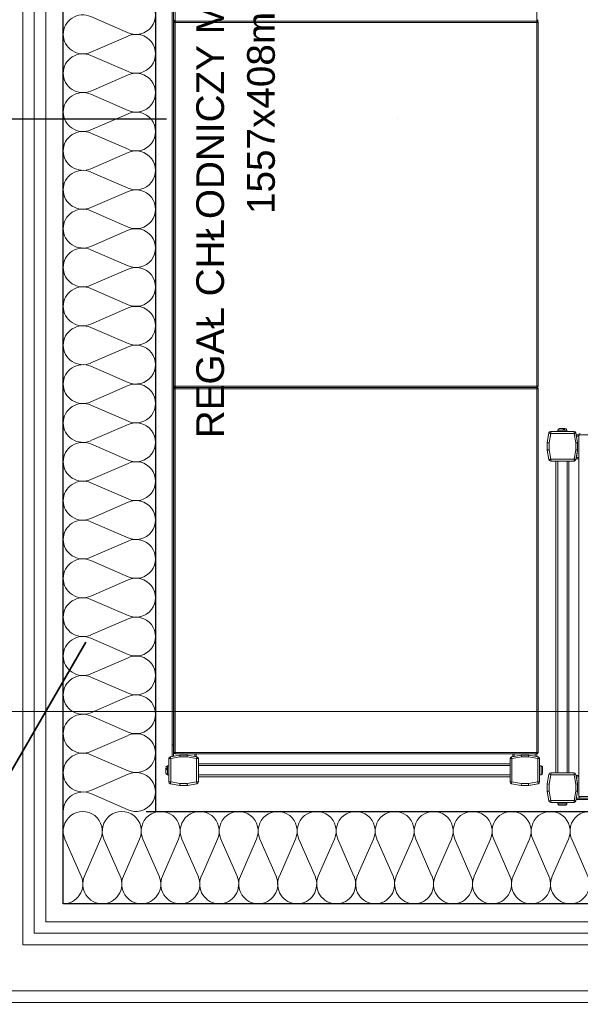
# Model space of a CAD drawing. Header units: millimetres. Extents: x 2016045 to 2079203, y -1576958 to -1542749.
# Tile 56 of 109: x 2036219 to 2036826, y -1560760 to -1559693. Entities that reach past the tile are written whole.
import ezdxf

# ---------------------------------------------------------------- set-up
doc = ezdxf.new("R2010")
doc.units = ezdxf.units.MM
doc.header["$MEASUREMENT"] = 0
doc.linetypes.add('OSIE', pattern=[1000, 500, -250, 0, -250])
for name, color, linetype, lineweight, true_color in [('balustrada_Nr_pióra__13', 7, 'Continuous', 5, 0xb6b6b6), ('Komory_Nr_pióra__2', 7, 'Continuous', 25, 0x0322fc), ('OSIE_Nr_pióra__2', 7, 'Continuous', 25, 0x0322fc), ('Regały_Nr_pióra__11', 7, 'Continuous', 5, 0x6d6d6d), ('Regały_Nr_pióra__12', 7, 'Continuous', 5, 0x9f9f9f), ('Wymiarowanie_Nr_pióra__3', 7, 'Continuous', 35, 0x008200)]:
    doc.layers.add(name, color=color, linetype=linetype, lineweight=lineweight, true_color=true_color)
for name, color, linetype, lineweight in [('Budowlane - Sciany Wew_Nr_pióra__251', 94, 'Continuous', 20), ('Wymiarowanie_Nr_pióra__1', 7, 'Continuous', 0), ('Ściany_Nr_pióra__51', 5, 'Continuous', 13)]:
    doc.layers.add(name, color=color, linetype=linetype, lineweight=lineweight)
doc.layers.add('Wymiarowanie', color=7, linetype='Continuous')
doc.styles.add('GENERATED_STYLE_1', font='arial.ttf')
doc.dimstyles.new('GENERATED_STYLE__1', dxfattribs={"dimtxt": 125, "dimasz": 114, "dimexe": 0.18, "dimexo": 0, "dimgap": 0.09, "dimtad": 1, "dimtih": 1, "dimtoh": 1, "dimdec": 0, "dimlfac": 0.1, "dimzin": 0, "dimdsep": 46, "dimtxsty": 'GENERATED_STYLE_1', "dimblk": 'ARROWHEAD_2', "dimblk1": 'ARROWHEAD_2', "dimblk2": 'ARROWHEAD_2', "dimcen": 0.09, "dimclrd": 7, "dimclre": 7, "dimclrt": 7, "dimadec": 4, "dimazin": 0, "dimtfac": 1, "dimtdec": 4, "dimtmove": 0, "dimatfit": 3, "dimfxl": 0, "dimtolj": 1, "dimtzin": 0, "dimarcsym": 0})
doc.dimstyles.new('GENERATED_STYLE__2', dxfattribs={"dimtxt": 125, "dimasz": 114, "dimexe": 0.18, "dimexo": 0, "dimgap": 0.09, "dimtad": 1, "dimdec": 0, "dimlfac": 0.1, "dimzin": 0, "dimdsep": 46, "dimtxsty": 'GENERATED_STYLE_1', "dimblk": 'ARROWHEAD_2', "dimblk1": 'ARROWHEAD_2', "dimblk2": 'ARROWHEAD_2', "dimcen": 0.09, "dimclrd": 7, "dimclre": 7, "dimclrt": 7, "dimadec": 4, "dimazin": 0, "dimtfac": 1, "dimtdec": 4, "dimtmove": 2, "dimatfit": 3, "dimfxl": 0, "dimtolj": 1, "dimtzin": 0, "dimarcsym": 0})
doc.dimstyles.new('GENERATED_STYLE__3', dxfattribs={"dimtxt": 125, "dimasz": 114, "dimexe": 0.18, "dimexo": 0, "dimgap": 0.09, "dimtad": 1, "dimdec": 0, "dimlfac": 0.1, "dimzin": 0, "dimdsep": 46, "dimtxsty": 'GENERATED_STYLE_1', "dimblk": 'ARROWHEAD_2', "dimblk1": 'ARROWHEAD_2', "dimblk2": 'ARROWHEAD_2', "dimcen": 0.09, "dimclrd": 7, "dimclre": 7, "dimclrt": 7, "dimadec": 4, "dimazin": 0, "dimtfac": 1, "dimtdec": 4, "dimtmove": 0, "dimatfit": 3, "dimfxl": 0, "dimtolj": 1, "dimtzin": 0, "dimarcsym": 0})
doc.dimstyles.new('GENERATED_STYLE__4', dxfattribs={"dimtxt": 125, "dimasz": 114, "dimexe": 0.18, "dimexo": 0, "dimgap": 0.09, "dimtad": 1, "dimtih": 1, "dimtoh": 1, "dimdec": 0, "dimlfac": 0.1, "dimzin": 0, "dimdsep": 46, "dimtxsty": 'GENERATED_STYLE_1', "dimblk": 'ARROWHEAD_2', "dimblk1": 'ARROWHEAD_2', "dimblk2": 'ARROWHEAD_2', "dimcen": 0.09, "dimclrd": 7, "dimclre": 7, "dimclrt": 7, "dimadec": 4, "dimazin": 0, "dimtfac": 1, "dimtdec": 4, "dimtmove": 2, "dimatfit": 3, "dimfxl": 0, "dimtolj": 1, "dimtzin": 0, "dimarcsym": 0})

# ---------------------------------------------------------------- blocks, each defined once
blk = doc.blocks.new('Izolacja cieplna 18_8')
at = {"layer": 'balustrada_Nr_pióra__13', "linetype": 'Continuous'}
for p, q in [((1.8, 70.2), (19.3, 29.8)), ((22.8, 29.8), (40.3, 70.2)), ((43.9, 70.2), (61.4, 29.8)), ((64.9, 29.8), (82.4, 70.2)), ((86, 70.2), (103.5, 29.8)), ((107, 29.8), (124.5, 70.2)), ((128.1, 70.2), (145.6, 29.8)), ((149.1, 29.8), (166.6, 70.2)), ((170.2, 70.2), (187.7, 29.8)), ((191.2, 29.8), (208.8, 70.2)), ((212.3, 70.2), (229.8, 29.8)), ((233.3, 29.8), (250.9, 70.2)), ((254.4, 70.2), (271.9, 29.8)), ((275.4, 29.8), (293, 70.2)), ((296.5, 70.2), (314, 29.8)), ((317.5, 29.8), (335.1, 70.2)), ((338.6, 70.2), (356.1, 29.8)), ((359.7, 29.8), (377.2, 70.2)), ((380.7, 70.2), (398.2, 29.8)), ((401.8, 29.8), (419.3, 70.2)), ((422.8, 70.2), (440.3, 29.8)), ((443.9, 29.8), (461.4, 70.2)), ((464.9, 70.2), (482.4, 29.8)), ((486, 29.8), (503.5, 70.2)), ((507, 70.2), (524.5, 29.8)), ((528.1, 29.8), (545.6, 70.2)), ((549.1, 70.2), (566.6, 29.8)), ((570.2, 29.8), (587.7, 70.2)), ((591.2, 70.2), (608.7, 29.8)), ((612.3, 29.8), (629.8, 70.2)), ((633.3, 70.2), (650.8, 29.8)), ((654.4, 29.8), (671.9, 70.2)), ((675.4, 70.2), (692.9, 29.8)), ((696.5, 29.8), (714, 70.2)), ((717.5, 70.2), (735.1, 29.8)), ((738.6, 29.8), (756.1, 70.2)), ((759.6, 70.2), (777.2, 29.8)), ((780.7, 29.8), (798.2, 70.2)), ((801.7, 70.2), (819.3, 29.8)), ((822.8, 29.8), (840.3, 70.2)), ((843.8, 70.2), (861.4, 29.8))]:
    blk.add_line(p, q, dxfattribs=at)
for centre, start_param, end_param in [((21.1, 78.7), 4.299595, 8.266775), ((63.2, 78.7), 4.299595, 8.266775), ((105.3, 78.7), 4.299595, 8.266775), ((147.4, 78.7), 4.299595, 8.266775), ((189.5, 78.7), 4.299595, 8.266775), ((231.6, 78.7), 4.299595, 8.266775), ((273.7, 78.7), 4.299595, 8.266775), ((315.8, 78.7), 4.299595, 8.266775), ((357.9, 78.7), 4.299595, 8.266775), ((400, 78.7), 4.299595, 8.266775), ((442.1, 78.7), 4.299595, 8.266775), ((484.2, 78.7), 4.299595, 8.266775), ((526.3, 78.7), 4.299595, 8.266775), ((568.4, 78.7), 4.299595, 8.266775), ((610.5, 78.7), 4.299595, 8.266775), ((652.6, 78.7), 4.299595, 8.266775), ((694.7, 78.7), 4.299595, 8.266775), ((736.8, 78.7), 4.299595, 8.266775), ((778.9, 78.7), 4.299595, 8.266775), ((821, 78.7), 4.299595, 8.266775), ((863.1, 78.7), 4.299595, 8.266775), ((0, 21.3), 3.141593, 5.125182), ((42.1, 21.3), 1.158003, 3.141593), ((42.1, 21.3), 3.141593, 5.125182), ((84.2, 21.3), 1.158003, 3.141593), ((84.2, 21.3), 3.141593, 5.125182), ((126.3, 21.3), 1.158003, 3.141593), ((126.3, 21.3), 3.141593, 5.125182), ((168.4, 21.3), 1.158003, 3.141593), ((168.4, 21.3), 3.141593, 5.125182), ((210.5, 21.3), 1.158003, 3.141593), ((210.5, 21.3), 3.141593, 5.125182), ((252.6, 21.3), 1.158003, 3.141593), ((252.6, 21.3), 3.141593, 5.125182), ((294.7, 21.3), 1.158003, 3.141593), ((294.7, 21.3), 3.141593, 5.125182), ((336.8, 21.3), 1.158003, 3.141593), ((336.8, 21.3), 3.141593, 5.125182), ((378.9, 21.3), 1.158003, 3.141593), ((378.9, 21.3), 3.141593, 5.125182), ((421, 21.3), 1.158003, 3.141593), ((421, 21.3), 3.141593, 5.125182), ((463.1, 21.3), 1.158003, 3.141593), ((463.1, 21.3), 3.141593, 5.125182), ((505.2, 21.3), 1.158003, 3.141593), ((505.2, 21.3), 3.141593, 5.125182), ((547.4, 21.3), 1.158003, 3.141593), ((547.4, 21.3), 3.141593, 5.125182), ((589.5, 21.3), 1.158003, 3.141593), ((589.5, 21.3), 3.141593, 5.125182), ((631.6, 21.3), 1.158003, 3.141593), ((631.6, 21.3), 3.141593, 5.125182), ((673.7, 21.3), 1.158003, 3.141593), ((673.7, 21.3), 3.141593, 5.125182), ((715.8, 21.3), 1.158003, 3.141593), ((715.8, 21.3), 3.141593, 5.125182), ((757.9, 21.3), 1.158003, 3.141593), ((757.9, 21.3), 3.141593, 5.125182), ((800, 21.3), 1.158003, 3.141593), ((800, 21.3), 3.141593, 5.125182), ((842.1, 21.3), 1.158003, 3.141593), ((842.1, 21.3), 3.141593, 5.125182)]:
    blk.add_ellipse(centre, major_axis=(0, 21.3), ratio=0.989853, start_param=start_param, end_param=end_param, dxfattribs=at)
blk = doc.blocks.new('Izolacja cieplna 18_7')
at = {"layer": 'balustrada_Nr_pióra__13', "linetype": 'Continuous'}
for p, q in [((2431.4, 29.8), (2448.9, 70.2)), ((2452.5, 70.2), (2470.1, 29.8)), ((2473.6, 29.8), (2491.2, 70.2)), ((2494.7, 70.2), (2512.3, 29.8)), ((2515.9, 29.8), (2533.4, 70.2)), ((2537, 70.2), (2554.6, 29.8)), ((2558.1, 29.8), (2575.7, 70.2)), ((2579.2, 70.2), (2596.8, 29.8)), ((2600.4, 29.8), (2617.9, 70.2)), ((2621.5, 70.2), (2639.1, 29.8)), ((2642.6, 29.8), (2660.2, 70.2)), ((2663.7, 70.2), (2681.3, 29.8)), ((2684.9, 29.8), (2702.4, 70.2)), ((2706, 70.2), (2723.6, 29.8)), ((2727.1, 29.8), (2744.7, 70.2)), ((2748.3, 70.2), (2765.8, 29.8)), ((2769.4, 29.8), (2787, 70.2)), ((2790.5, 70.2), (2808.1, 29.8)), ((2811.6, 29.8), (2829.2, 70.2)), ((2832.8, 70.2), (2850.3, 29.8)), ((2853.9, 29.8), (2871.5, 70.2)), ((2875, 70.2), (2892.6, 29.8)), ((2896.1, 29.8), (2913.7, 70.2)), ((2917.3, 70.2), (2934.8, 29.8)), ((2938.4, 29.8), (2956, 70.2)), ((2959.5, 70.2), (2977.1, 29.8)), ((2980.6, 29.8), (2998.2, 70.2))]:
    blk.add_line(p, q, dxfattribs=at)
for centre, start_param, end_param in [((2429.6, 78.7), 4.299595, 8.266775), ((2471.8, 78.7), 4.299595, 8.266775), ((2514.1, 78.7), 4.299595, 8.266775), ((2556.3, 78.7), 4.299595, 8.266775), ((2598.6, 78.7), 4.299595, 8.266775), ((2640.8, 78.7), 4.299595, 8.266775), ((2683.1, 78.7), 4.299595, 8.266775), ((2725.4, 78.7), 4.299595, 8.266775), ((2767.6, 78.7), 4.299595, 8.266775), ((2809.9, 78.7), 4.299595, 8.266775), ((2852.1, 78.7), 4.299595, 8.266775), ((2894.4, 78.7), 4.299595, 8.266775), ((2936.6, 78.7), 4.299595, 8.266775), ((2978.9, 78.7), 4.299595, 8.266775), ((2450.7, 21.3), 1.158003, 3.141593), ((2450.7, 21.3), 3.141593, 5.125182), ((2493, 21.3), 1.158003, 3.141593), ((2493, 21.3), 3.141593, 5.125182), ((2535.2, 21.3), 1.158003, 3.141593), ((2535.2, 21.3), 3.141593, 5.125182), ((2577.5, 21.3), 1.158003, 3.141593), ((2577.5, 21.3), 3.141593, 5.125182), ((2619.7, 21.3), 1.158003, 3.141593), ((2619.7, 21.3), 3.141593, 5.125182), ((2662, 21.3), 1.158003, 3.141593), ((2662, 21.3), 3.141593, 5.125182), ((2704.2, 21.3), 1.158003, 3.141593), ((2704.2, 21.3), 3.141593, 5.125182), ((2746.5, 21.3), 1.158003, 3.141593), ((2746.5, 21.3), 3.141593, 5.125182), ((2788.7, 21.3), 1.158003, 3.141593), ((2788.7, 21.3), 3.141593, 5.125182), ((2831, 21.3), 1.158003, 3.141593), ((2831, 21.3), 3.141593, 5.125182), ((2873.2, 21.3), 1.158003, 3.141593), ((2873.2, 21.3), 3.141593, 5.125182), ((2915.5, 21.3), 1.158003, 3.141593), ((2915.5, 21.3), 3.141593, 5.125182), ((2957.7, 21.3), 1.158003, 3.141593), ((2957.7, 21.3), 3.141593, 5.125182), ((3000, 21.3), 1.158003, 3.141593)]:
    blk.add_ellipse(centre, major_axis=(0, 21.3), ratio=0.993368, start_param=start_param, end_param=end_param, dxfattribs=at)
blk = doc.blocks.new('*D97', base_point=(1682719.6, -1237567.4))
at = {"layer": 'Wymiarowanie_Nr_pióra__1', "linetype": 'Continuous'}
for p, q in [((2033547.7, -1560670.9), (2033772.7, -1560670.9)), ((2033660.2, -1560670.9), (2033660.2, -1560770.9)), ((2033547.7, -1560770.9), (2033772.7, -1560770.9)), ((2033660.2, -1560770.9), (2033660.2, -1560844.3))]:
    blk.add_line(p, q, dxfattribs=at)
at = {"layer": 'Wymiarowanie_Nr_pióra__3', "linetype": 'Continuous'}
for p, q in [((2033735.2, -1560714.2), (2033585.2, -1560627.6)), ((2033585.2, -1560727.6), (2033735.2, -1560814.2))]:
    blk.add_line(p, q, dxfattribs=at)
blk = doc.blocks.new('ARROWHEAD_2')
at = {"color": 0, "linetype": 'Continuous', "lineweight": 0}
for p, q in [((-0.3781, -0.655), (0.3781, 0.655)), ((0, 0), (-1, 0))]:
    blk.add_line(p, q, dxfattribs=at)
blk = doc.blocks.new('*D101', base_point=(1682719.6, -1237567.4))
at = {"layer": 'Wymiarowanie_Nr_pióra__1', "linetype": 'Continuous'}
for p, q in [((2037589.9, -1558816.4), (2037589.9, -1560670.9)), ((2037477.4, -1560670.9), (2037702.4, -1560670.9))]:
    blk.add_line(p, q, dxfattribs=at)
at = {"layer": 'Wymiarowanie_Nr_pióra__3', "linetype": 'Continuous'}
for p, q in [((2037664.9, -1558859.7), (2037514.9, -1558773.1)), ((2037664.9, -1560714.2), (2037514.9, -1560627.6))]:
    blk.add_line(p, q, dxfattribs=at)
at = {"layer": 'Wymiarowanie_Nr_pióra__1', "insert": (2037567, -1560129.2), "char_height": 125, "attachment_point": 7, "rotation": 90, "style": 'GENERATED_STYLE_1'}
blk.add_mtext('\\A1;{\\fArial|b0|i0|c238|p38;185\\fArial|b0|i0|c238|p38;\\A1{\\H.66x;\\S5^  ;}}', dxfattribs=at)
blk = doc.blocks.new('*D102', base_point=(1682719.6, -1237567.4))
at = {"layer": 'Wymiarowanie_Nr_pióra__1', "linetype": 'Continuous'}
for p, q in [((2037477.4, -1560670.9), (2037702.4, -1560670.9)), ((2037589.9, -1560670.9), (2037589.9, -1560770.9)), ((2037477.4, -1560770.9), (2037702.4, -1560770.9))]:
    blk.add_line(p, q, dxfattribs=at)
at = {"layer": 'Wymiarowanie_Nr_pióra__3', "linetype": 'Continuous'}
for p, q in [((2037664.9, -1560714.2), (2037514.9, -1560627.6)), ((2037664.9, -1560814.2), (2037514.9, -1560727.6))]:
    blk.add_line(p, q, dxfattribs=at)
blk = doc.blocks.new('*D125', base_point=(1682719.6, -1237567.4))
at = {"layer": 'Wymiarowanie_Nr_pióra__1', "linetype": 'Continuous'}
for p, q in [((2044173.5, -1559800.9), (2043948.5, -1559800.9)), ((2044061, -1563400.9), (2044061, -1559800.9)), ((2044173.5, -1563400.9), (2043948.5, -1563400.9))]:
    blk.add_line(p, q, dxfattribs=at)
at = {"layer": 'Wymiarowanie_Nr_pióra__3', "linetype": 'Continuous'}
for p, q in [((2043986, -1559757.6), (2044136, -1559844.2)), ((2043986, -1563357.6), (2044136, -1563444.2))]:
    blk.add_line(p, q, dxfattribs=at)
at = {"layer": 'Wymiarowanie_Nr_pióra__1', "insert": (2044036, -1561743.2), "char_height": 125, "attachment_point": 7, "rotation": 90, "style": 'GENERATED_STYLE_1'}
blk.add_mtext('\\A1;{\\fArial|b0|i0|c238|p38;360}', dxfattribs=at)
blk = doc.blocks.new('*D126', base_point=(1682719.6, -1237567.4))
at = {"layer": 'Wymiarowanie_Nr_pióra__1', "linetype": 'Continuous'}
for p, q in [((2044173.5, -1556060.9), (2043948.5, -1556060.9)), ((2044061, -1559800.9), (2044061, -1556060.9)), ((2044173.5, -1559800.9), (2043948.5, -1559800.9))]:
    blk.add_line(p, q, dxfattribs=at)
at = {"layer": 'Wymiarowanie_Nr_pióra__3', "linetype": 'Continuous'}
for p, q in [((2043986, -1556017.6), (2044136, -1556104.2)), ((2043986, -1559757.6), (2044136, -1559844.2))]:
    blk.add_line(p, q, dxfattribs=at)
at = {"layer": 'Wymiarowanie_Nr_pióra__1', "insert": (2044036, -1558073.2), "char_height": 125, "attachment_point": 7, "rotation": 90, "style": 'GENERATED_STYLE_1'}
blk.add_mtext('\\A1;{\\fArial|b0|i0|c238|p38;374}', dxfattribs=at)
blk = doc.blocks.new('*D142', base_point=(1682719.6, -1237567.4))
at = {"layer": 'Wymiarowanie_Nr_pióra__1', "linetype": 'Continuous'}
for p, q in [((2021278.9, -1559800.9), (2021053.9, -1559800.9)), ((2021166.4, -1563400.9), (2021166.4, -1559800.9)), ((2021278.9, -1563400.9), (2021053.9, -1563400.9))]:
    blk.add_line(p, q, dxfattribs=at)
at = {"layer": 'Wymiarowanie_Nr_pióra__3', "linetype": 'Continuous'}
for p, q in [((2021091.4, -1559757.6), (2021241.4, -1559844.2)), ((2021091.4, -1563357.6), (2021241.4, -1563444.2))]:
    blk.add_line(p, q, dxfattribs=at)
at = {"layer": 'Wymiarowanie_Nr_pióra__1', "insert": (2021141.4, -1561743.2), "char_height": 125, "attachment_point": 7, "rotation": 90, "style": 'GENERATED_STYLE_1'}
blk.add_mtext('\\A1;{\\fArial|b0|i0|c238|p38;360}', dxfattribs=at)
blk = doc.blocks.new('*D143', base_point=(1682719.6, -1237567.4))
at = {"layer": 'Wymiarowanie_Nr_pióra__1', "linetype": 'Continuous'}
for p, q in [((2021278.9, -1556060.9), (2021053.9, -1556060.9)), ((2021166.4, -1559800.9), (2021166.4, -1556060.9)), ((2021278.9, -1559800.9), (2021053.9, -1559800.9))]:
    blk.add_line(p, q, dxfattribs=at)
at = {"layer": 'Wymiarowanie_Nr_pióra__3', "linetype": 'Continuous'}
for p, q in [((2021091.4, -1556017.6), (2021241.4, -1556104.2)), ((2021091.4, -1559757.6), (2021241.4, -1559844.2))]:
    blk.add_line(p, q, dxfattribs=at)
at = {"layer": 'Wymiarowanie_Nr_pióra__1', "insert": (2021141.4, -1558073.2), "char_height": 125, "attachment_point": 7, "rotation": 90, "style": 'GENERATED_STYLE_1'}
blk.add_mtext('\\A1;{\\fArial|b0|i0|c238|p38;374}', dxfattribs=at)
blk = doc.blocks.new('*D185', base_point=(1682719.6, -1237567.4))
at = {"layer": 'Wymiarowanie_Nr_pióra__1', "linetype": 'Continuous'}
for p, q in [((2036146.9, -1560555.5), (2036146.9, -1560330.5)), ((2036246.9, -1560555.5), (2036246.9, -1560330.5)), ((2036146.9, -1560443), (2036246.9, -1560443))]:
    blk.add_line(p, q, dxfattribs=at)
at = {"layer": 'Wymiarowanie_Nr_pióra__3', "linetype": 'Continuous'}
for p, q in [((2036190.2, -1560368), (2036103.6, -1560518)), ((2036290.2, -1560368), (2036203.6, -1560518))]:
    blk.add_line(p, q, dxfattribs=at)
blk = doc.blocks.new('*D186', base_point=(1682719.6, -1237567.4))
at = {"layer": 'Wymiarowanie_Nr_pióra__1', "linetype": 'Continuous'}
for p, q in [((2036246.9, -1560555.5), (2036246.9, -1560330.5)), ((2041101, -1560555.5), (2041101, -1560330.5)), ((2036246.9, -1560443), (2041101, -1560443)), ((2041101, -1560443), (2041174.4, -1560443))]:
    blk.add_line(p, q, dxfattribs=at)
at = {"layer": 'Wymiarowanie_Nr_pióra__3', "linetype": 'Continuous'}
for p, q in [((2036290.2, -1560368), (2036203.6, -1560518)), ((2041057.7, -1560518), (2041144.3, -1560368))]:
    blk.add_line(p, q, dxfattribs=at)
at = {"layer": 'Wymiarowanie_Nr_pióra__1', "insert": (2039362, -1560420), "char_height": 125, "attachment_point": 7, "style": 'GENERATED_STYLE_1'}
blk.add_mtext('\\A1;{\\fArial|b0|i0|c238|p38;485\\fArial|b0|i0|c238|p38;\\A1{\\H.66x;\\S5^  ;}}', dxfattribs=at)

msp = doc.modelspace()

# ---------------------------------------------------------------- linework, layer by layer
at = {"layer": 'Budowlane - Sciany Wew_Nr_pióra__251', "linetype": 'Continuous'}
for p, q in [((2036221.9, -1560695.9), (2036221.9, -1558791.4)), ((2036234.4, -1560683.4), (2036234.4, -1558803.9)), ((2039338.9, -1560683.4), (2036234.4, -1560683.4)), ((2039326.4, -1560695.9), (2036221.9, -1560695.9)), ((2033333.7, -1560745.9), (2039326.4, -1560745.9)), ((2033321.2, -1560758.4), (2039338.9, -1560758.4))]:
    msp.add_line(p, q, dxfattribs=at)
at = {"layer": 'Komory_Nr_pióra__2', "linetype": 'Continuous'}
for p, q in [((2036265.9, -1560651.4), (2036265.9, -1558851.4)), ((2036365.9, -1558951.4), (2036365.9, -1560551.4)), ((2036355.9, -1560551.4), (2039165.9, -1560551.4)), ((2039265.9, -1560651.4), (2036265.9, -1560651.4))]:
    msp.add_line(p, q, dxfattribs=at)
at = {"layer": 'OSIE_Nr_pióra__2', "linetype": 'OSIE'}
msp.add_line((2020876.3, -1559800.9), (2044226, -1559800.9), dxfattribs=at)
at = {"layer": 'Regały_Nr_pióra__12', "linetype": 'Continuous'}
for p, q in [((2036384, -1558998), (2036384, -1560491.9)), ((2036385.5, -1558998.2), (2036385.5, -1560491.6)), ((2036387.1, -1559000.9), (2036387.1, -1560488.9)), ((2036779.1, -1560488.9), (2036779.1, -1559000.9)), ((2036385.6, -1559696.4), (2036385.6, -1560090.4)), ((2036780.6, -1559696.4), (2036385.6, -1559696.4)), ((2036387.1, -1559694.9), (2036779.1, -1559694.9)), ((2036779.1, -1559694.9), (2036779.6, -1559694.8)), ((2036779.6, -1559695), (2036779.1, -1559694.9)), ((2036779.6, -1559694.8), (2036780.1, -1559694.5)), ((2036780.1, -1559695.3), (2036779.6, -1559695)), ((2036780.1, -1559694.5), (2036780.3, -1559694.3)), ((2036780.3, -1559695.6), (2036780.1, -1559695.3)), ((2036780.3, -1559694.3), (2036780.4, -1559694)), ((2036780.4, -1559695.8), (2036780.3, -1559695.6)), ((2036780.4, -1559694), (2036780.5, -1559693.7)), ((2036780.5, -1559696.1), (2036780.4, -1559695.8)), ((2036780.5, -1559693.7), (2036780.6, -1559693.4)), ((2036780.6, -1559696.4), (2036780.5, -1559696.1)), ((2036780.6, -1560090.4), (2036780.6, -1559696.4)), ((2036385.6, -1560090.4), (2036780.6, -1560090.4)), ((2036385.6, -1560093.4), (2036385.6, -1560487.4)), ((2036780.6, -1560093.4), (2036385.6, -1560093.4)), ((2036779.1, -1560091.9), (2036387.1, -1560091.9)), ((2036779.1, -1560091.9), (2036779.6, -1560091.8)), ((2036779.6, -1560092), (2036779.1, -1560091.9)), ((2036779.6, -1560091.8), (2036780.1, -1560091.5)), ((2036780.1, -1560092.3), (2036779.6, -1560092)), ((2036780.1, -1560091.5), (2036780.3, -1560091.3)), ((2036780.3, -1560092.6), (2036780.1, -1560092.3)), ((2036780.3, -1560091.3), (2036780.4, -1560091)), ((2036780.4, -1560092.8), (2036780.3, -1560092.6)), ((2036780.4, -1560091), (2036780.5, -1560090.7)), ((2036780.5, -1560093.1), (2036780.4, -1560092.8)), ((2036780.5, -1560090.7), (2036780.6, -1560090.4)), ((2036780.6, -1560093.4), (2036780.5, -1560093.1)), ((2036780.6, -1560487.4), (2036780.6, -1560093.4)), ((2036819.5, -1560139.6), (2036794.3, -1560139.6)), ((2036794.3, -1560139.7), (2036794.3, -1560141.7)), ((2036819.5, -1560139.7), (2036794.3, -1560139.7)), ((2036802.1, -1560138.1), (2036802.1, -1560139.6)), ((2036811.6, -1560138.1), (2036802.1, -1560138.1)), ((2036807.6, -1560136.6), (2036803.6, -1560136.6)), ((2036807.8, -1560136.7), (2036807.6, -1560136.6)), ((2036807.7, -1560136.6), (2036809.5, -1560136.6)), ((2036807.9, -1560137), (2036807.8, -1560136.7)), ((2036808.1, -1560137.4), (2036807.9, -1560137)), ((2036808.1, -1560137.8), (2036808.1, -1560137.4)), ((2036809.2, -1560137.8), (2036808.1, -1560137.8)), ((2036808.7, -1560136.6), (2036808.9, -1560136.7)), ((2036808.9, -1560136.7), (2036809, -1560137)), ((2036809, -1560137), (2036809.2, -1560137.4)), ((2036809.2, -1560137.4), (2036809.2, -1560137.8)), ((2036809.7, -1560136.6), (2036809.5, -1560136.6)), ((2036811.6, -1560139.6), (2036811.6, -1560138.1)), ((2036819.5, -1560141.7), (2036819.5, -1560139.7)), ((2036792.3, -1560141.3), (2036790.5, -1560151.6)), ((2036792.3, -1560141.4), (2036790.5, -1560151.7)), ((2036792.5, -1560141.4), (2036792.3, -1560141.4)), ((2036792.3, -1560141.4), (2036792.3, -1560141.4)), ((2036792.6, -1560141.4), (2036792.5, -1560141.4)), ((2036794.3, -1560141.7), (2036792.5, -1560151.9)), ((2036792.9, -1560141.5), (2036792.6, -1560141.4)), ((2036793.2, -1560141.5), (2036792.9, -1560141.5)), ((2036793.5, -1560141.6), (2036793.2, -1560141.5)), ((2036793.9, -1560141.7), (2036793.5, -1560141.6)), ((2036794.3, -1560141.7), (2036793.9, -1560141.7)), ((2036819.5, -1560141.7), (2036794.3, -1560141.7)), ((2036821.3, -1560151.9), (2036819.5, -1560141.7)), ((2036819.9, -1560141.7), (2036819.5, -1560141.7)), ((2036820.3, -1560141.6), (2036819.9, -1560141.7)), ((2036820.6, -1560141.5), (2036820.3, -1560141.6)), ((2036820.9, -1560141.5), (2036820.6, -1560141.5)), ((2036821.2, -1560141.4), (2036820.9, -1560141.5)), ((2036821.3, -1560141.4), (2036821.2, -1560141.4)), ((2036821.4, -1560141.4), (2036821.3, -1560141.4)), ((2036821.5, -1560141.4), (2036821.4, -1560141.4)), ((2036823.3, -1560151.6), (2036821.5, -1560141.3)), ((2036823.3, -1560151.7), (2036821.5, -1560141.4)), ((2036824.8, -1560143.4), (2036821.9, -1560143.4)), ((2036824.8, -1560144.9), (2036822.1, -1560144.9)), ((2037915.8, -1560143.3), (2036824.8, -1560143.3)), ((2036824.8, -1560143.3), (2036824.8, -1560535.3)), ((2036790.5, -1560151.6), (2036790.5, -1560159.6)), ((2036790.5, -1560151.7), (2036790.5, -1560151.7)), ((2036790.5, -1560151.7), (2036790.6, -1560151.7)), ((2036790.5, -1560159.6), (2036792.5, -1560159.6)), ((2036790.5, -1560159.6), (2036790.5, -1560159.7)), ((2036790.5, -1560159.9), (2036792.3, -1560170.1)), ((2036790.7, -1560159.9), (2036790.5, -1560159.9)), ((2036790.5, -1560159.9), (2036790.5, -1560159.9)), ((2036790.6, -1560151.7), (2036790.7, -1560151.7)), ((2036790.7, -1560151.7), (2036790.9, -1560151.8)), ((2036790.8, -1560159.8), (2036790.7, -1560159.9)), ((2036791.1, -1560159.8), (2036790.8, -1560159.8)), ((2036790.9, -1560151.8), (2036791.2, -1560151.8)), ((2036791.4, -1560159.7), (2036791.1, -1560159.8)), ((2036791.2, -1560151.8), (2036791.5, -1560151.8)), ((2036791.7, -1560159.7), (2036791.4, -1560159.7)), ((2036791.5, -1560151.8), (2036791.8, -1560151.8)), ((2036792.1, -1560159.6), (2036791.7, -1560159.7)), ((2036791.8, -1560151.8), (2036792.1, -1560151.9)), ((2036792.1, -1560151.9), (2036792.5, -1560151.9)), ((2036792.5, -1560159.6), (2036792.1, -1560159.6)), ((2036792.5, -1560151.9), (2036792.5, -1560159.6)), ((2036792.5, -1560159.6), (2036794.3, -1560169.7)), ((2036819.5, -1560169.7), (2036821.3, -1560159.6)), ((2036821.3, -1560159.6), (2036821.3, -1560151.9)), ((2036821.3, -1560151.9), (2036821.7, -1560151.9)), ((2036821.3, -1560159.6), (2036823.3, -1560159.6)), ((2036821.7, -1560159.6), (2036821.3, -1560159.6)), ((2036821.5, -1560170.1), (2036823.3, -1560159.9)), ((2036821.7, -1560151.9), (2036822.1, -1560151.8)), ((2036822.1, -1560159.7), (2036821.7, -1560159.6)), ((2036823.3, -1560160.4), (2036822, -1560167.9)), ((2036822.1, -1560151.8), (2036822.4, -1560151.8)), ((2036822.4, -1560159.7), (2036822.1, -1560159.7)), ((2036822.4, -1560151.8), (2036822.7, -1560151.8)), ((2036822.7, -1560159.8), (2036822.4, -1560159.7)), ((2036822.7, -1560151.8), (2036823, -1560151.8)), ((2036822.9, -1560159.8), (2036822.7, -1560159.8)), ((2036823.1, -1560159.9), (2036822.9, -1560159.8)), ((2036823, -1560151.8), (2036823.2, -1560151.7)), ((2036823.2, -1560159.9), (2036823.1, -1560159.9)), ((2036823.2, -1560151.7), (2036823.3, -1560151.7)), ((2036823.3, -1560159.9), (2036823.2, -1560159.9)), ((2036823.3, -1560151.6), (2036823.3, -1560160.4)), ((2036823.3, -1560151.7), (2036823.3, -1560151.7)), ((2036792.3, -1560170.1), (2036792.5, -1560170)), ((2036792.3, -1560170.1), (2036792.3, -1560170.1)), ((2036792.5, -1560170), (2036792.6, -1560170)), ((2036792.6, -1560170), (2036792.9, -1560170)), ((2036792.9, -1560170), (2036793.2, -1560169.9)), ((2036793.2, -1560169.9), (2036793.5, -1560169.9)), ((2036793.5, -1560169.9), (2036793.9, -1560169.8)), ((2036793.9, -1560169.8), (2036794.3, -1560169.7)), ((2036794.3, -1560169.7), (2036819.5, -1560169.7)), ((2036794.3, -1560169.7), (2036794.3, -1560171.7)), ((2036794.3, -1560171.7), (2036819.5, -1560171.7)), ((2036799.9, -1560171.7), (2036799.9, -1560509.6)), ((2036801.9, -1560171.7), (2036801.9, -1560509.6)), ((2036811.9, -1560171.7), (2036811.9, -1560509.6)), ((2036813.9, -1560171.7), (2036813.9, -1560509.6)), ((2036819.5, -1560171.7), (2036819.5, -1560169.7)), ((2036819.5, -1560169.7), (2036819.9, -1560169.8)), ((2036819.9, -1560169.8), (2036820.3, -1560169.9)), ((2036820.3, -1560169.9), (2036820.6, -1560169.9)), ((2036820.6, -1560169.9), (2036820.9, -1560170)), ((2036820.9, -1560170), (2036821.2, -1560170)), ((2036821.2, -1560170), (2036821.3, -1560170)), ((2036821.3, -1560170), (2036821.4, -1560170.1)), ((2036821.4, -1560170.1), (2036821.5, -1560170.1)), ((2036821.8, -1560168.9), (2036821.7, -1560169.4)), ((2036824.8, -1560169.4), (2036821.7, -1560169.4)), ((2036821.7, -1560169.4), (2036821.7, -1560169.4)), ((2036821.9, -1560168.5), (2036821.8, -1560168.7)), ((2036821.8, -1560168.7), (2036821.8, -1560168.9)), ((2036821.9, -1560168.2), (2036821.9, -1560168.5)), ((2036824.8, -1560167.9), (2036822, -1560167.9)), ((2036385.6, -1560479.4), (2036384, -1560479.4)), ((2036392.2, -1560490.4), (2036381.9, -1560492.2)), ((2036392.3, -1560490.4), (2036382, -1560492.2)), ((2036382, -1560492.2), (2036382, -1560492.3)), ((2036382, -1560492.3), (2036382, -1560492.4)), ((2036382, -1560492.4), (2036382, -1560492.6)), ((2036382, -1560492.6), (2036382.1, -1560492.8)), ((2036392.5, -1560492.4), (2036382.3, -1560494.2)), ((2036385.6, -1560487.4), (2036780.6, -1560487.4)), ((2036387.1, -1560488.9), (2036779.1, -1560488.9)), ((2036392.2, -1560490.4), (2036401, -1560490.4)), ((2036392.3, -1560490.5), (2036392.3, -1560490.4)), ((2036392.3, -1560490.6), (2036392.3, -1560490.5)), ((2036392.4, -1560490.8), (2036392.3, -1560490.6)), ((2036392.4, -1560491), (2036392.4, -1560490.8)), ((2036392.4, -1560491.3), (2036392.4, -1560491)), ((2036392.4, -1560491.7), (2036392.4, -1560491.3)), ((2036392.5, -1560492), (2036392.4, -1560491.7)), ((2036392.5, -1560492.4), (2036392.5, -1560492)), ((2036400.1, -1560492.4), (2036392.5, -1560492.4)), ((2036400.1, -1560492.4), (2036400.1, -1560490.4)), ((2036400.2, -1560492), (2036400.1, -1560492.4)), ((2036410.3, -1560494.2), (2036400.1, -1560492.4)), ((2036400.3, -1560491.7), (2036400.2, -1560492)), ((2036400.4, -1560491), (2036400.3, -1560491.3)), ((2036400.3, -1560491.3), (2036400.3, -1560491.7)), ((2036400.5, -1560490.6), (2036400.4, -1560490.8)), ((2036400.4, -1560490.8), (2036400.4, -1560491)), ((2036410.7, -1560492.2), (2036400.5, -1560490.4)), ((2036400.5, -1560490.4), (2036400.5, -1560490.5)), ((2036400.5, -1560490.5), (2036400.5, -1560490.6)), ((2036401, -1560490.4), (2036408.5, -1560491.7)), ((2036408.5, -1560488.9), (2036408.5, -1560491.7)), ((2036408.8, -1560491.8), (2036409.1, -1560491.8)), ((2036409.1, -1560491.8), (2036409.3, -1560491.9)), ((2036409.3, -1560491.9), (2036409.5, -1560491.9)), ((2036409.5, -1560491.9), (2036410, -1560492)), ((2036410, -1560488.9), (2036410, -1560492)), ((2036410, -1560492), (2036410, -1560492)), ((2036410.6, -1560492.4), (2036410.7, -1560492.3)), ((2036410.6, -1560492.6), (2036410.6, -1560492.4)), ((2036410.6, -1560492.8), (2036410.6, -1560492.6)), ((2036410.7, -1560492.3), (2036410.7, -1560492.2)), ((2036762.2, -1560490.4), (2036751.9, -1560492.2)), ((2036751.9, -1560492.2), (2036752.2, -1560494.2)), ((2036762.4, -1560492.4), (2036752.2, -1560494.2)), ((2036753, -1560488.9), (2036753, -1560492)), ((2036753, -1560492), (2036753, -1560492)), ((2036753, -1560492), (2036753.1, -1560492)), ((2036753.1, -1560492), (2036753.2, -1560492)), ((2036753.2, -1560492), (2036753.4, -1560491.9)), ((2036753.4, -1560491.9), (2036753.9, -1560491.8)), ((2036753.9, -1560491.8), (2036754.2, -1560491.8)), ((2036754.5, -1560488.9), (2036754.5, -1560491.7)), ((2036754.5, -1560491.7), (2036762, -1560490.4)), ((2036762, -1560490.4), (2036770.2, -1560490.4)), ((2036762.4, -1560492.4), (2036762.2, -1560490.4)), ((2036770.1, -1560492.4), (2036762.4, -1560492.4)), ((2036770.1, -1560492.4), (2036770.1, -1560490.4)), ((2036770.4, -1560490.5), (2036770.1, -1560492.4)), ((2036780.2, -1560494.2), (2036770.1, -1560492.4)), ((2036770.2, -1560490.4), (2036770.4, -1560490.4)), ((2036780.6, -1560492.2), (2036770.4, -1560490.4)), ((2036770.4, -1560490.4), (2036770.4, -1560490.5)), ((2036777.5, -1560488.9), (2036777.5, -1560491.7)), ((2036779, -1560488.9), (2036779, -1560492)), ((2036779.1, -1560488.9), (2036779.6, -1560488.8)), ((2036779.6, -1560488.8), (2036780.1, -1560488.5)), ((2036780.1, -1560488.5), (2036780.3, -1560488.3)), ((2036780.2, -1560494.2), (2036780.6, -1560492.3)), ((2036780.3, -1560488.3), (2036780.4, -1560488)), ((2036780.4, -1560488), (2036780.5, -1560487.7)), ((2036780.5, -1560487.7), (2036780.6, -1560487.4)), ((2036380.2, -1560502.1), (2036378.7, -1560502.1)), ((2036378.7, -1560502.1), (2036378.7, -1560511.6)), ((2036380.2, -1560494.2), (2036380.2, -1560519.5)), ((2036380.3, -1560494.2), (2036380.3, -1560519.5)), ((2036382.3, -1560494.2), (2036380.3, -1560494.2)), ((2036382.1, -1560492.8), (2036382.1, -1560493.1)), ((2036382.1, -1560493.1), (2036382.2, -1560493.5)), ((2036382.2, -1560493.5), (2036382.3, -1560493.8)), ((2036382.3, -1560493.8), (2036382.3, -1560494.2)), ((2036382.3, -1560494.2), (2036382.3, -1560519.5)), ((2036410.3, -1560494.2), (2036410.4, -1560493.8)), ((2036410.3, -1560519.5), (2036410.3, -1560494.2)), ((2036412.3, -1560494.2), (2036410.3, -1560494.2)), ((2036410.4, -1560493.8), (2036410.5, -1560493.5)), ((2036410.5, -1560493.1), (2036410.6, -1560492.8)), ((2036410.5, -1560493.5), (2036410.5, -1560493.1)), ((2036412.3, -1560519.5), (2036412.3, -1560494.2)), ((2036412.3, -1560499.8), (2036750.2, -1560499.8)), ((2036412.3, -1560501.8), (2036750.2, -1560501.8)), ((2036752.2, -1560494.2), (2036750.2, -1560494.2)), ((2036750.2, -1560494.2), (2036750.2, -1560519.5)), ((2036752.2, -1560494.2), (2036752.2, -1560519.5)), ((2036780.2, -1560519.5), (2036780.2, -1560494.2)), ((2036782.2, -1560494.2), (2036780.2, -1560494.2)), ((2036782.2, -1560519.5), (2036782.2, -1560494.2)), ((2036783.7, -1560502.1), (2036782.2, -1560502.1)), ((2036783.7, -1560511.6), (2036783.7, -1560502.1)), ((2036784, -1560502.2), (2036784, -1560502.1)), ((2036784.5, -1560502.3), (2036784, -1560502.2)), ((2036784.9, -1560502.7), (2036784.5, -1560502.3)), ((2036785.2, -1560503.1), (2036784.9, -1560502.7)), ((2036785.2, -1560503.6), (2036785.2, -1560503.1)), ((2036377.2, -1560504), (2036377.2, -1560504.3)), ((2036377.2, -1560506), (2036377.2, -1560504.3)), ((2036377.2, -1560505.1), (2036377.3, -1560504.9)), ((2036377.3, -1560506), (2036377.2, -1560506.2)), ((2036377.2, -1560506.2), (2036377.2, -1560510.1)), ((2036377.3, -1560504.9), (2036377.6, -1560504.7)), ((2036377.6, -1560505.8), (2036377.3, -1560506)), ((2036377.6, -1560504.7), (2036378, -1560504.6)), ((2036378, -1560505.7), (2036377.6, -1560505.8)), ((2036378, -1560504.6), (2036378.4, -1560504.5)), ((2036378.4, -1560505.6), (2036378, -1560505.7)), ((2036378.4, -1560504.5), (2036378.4, -1560505.6)), ((2036378.7, -1560511.6), (2036380.2, -1560511.6)), ((2036412.3, -1560511.8), (2036750.2, -1560511.8)), ((2036412.3, -1560513.8), (2036750.2, -1560513.8)), ((2036782.2, -1560511.6), (2036783.7, -1560511.6)), ((2036784, -1560511.5), (2036784.5, -1560511.3)), ((2036784, -1560511.6), (2036784, -1560511.5)), ((2036784.5, -1560511.3), (2036784.9, -1560511)), ((2036784.9, -1560511), (2036785.1, -1560510.6)), ((2036785.1, -1560510.6), (2036785.2, -1560510)), ((2036785.2, -1560510), (2036785.2, -1560503.6)), ((2036790.5, -1560521.6), (2036792.3, -1560511.3)), ((2036794.3, -1560511.6), (2036792.3, -1560511.3)), ((2036794.3, -1560511.6), (2036792.5, -1560521.8)), ((2036794.3, -1560509.6), (2036794.3, -1560511.6)), ((2036819.5, -1560509.6), (2036794.3, -1560509.6)), ((2036819.5, -1560511.6), (2036794.3, -1560511.6)), ((2036819.5, -1560511.6), (2036819.5, -1560509.6)), ((2036821.5, -1560511.3), (2036819.5, -1560511.6)), ((2036821.3, -1560521.8), (2036819.5, -1560511.6)), ((2036823.3, -1560521.6), (2036821.5, -1560511.3)), ((2036824.8, -1560512.4), (2036821.7, -1560512.4)), ((2036821.7, -1560512.4), (2036821.7, -1560512.4)), ((2036821.7, -1560512.4), (2036821.7, -1560512.5)), ((2036821.7, -1560512.5), (2036821.8, -1560512.6)), ((2036821.8, -1560512.6), (2036821.8, -1560512.8)), ((2036821.8, -1560512.8), (2036821.9, -1560513.3)), ((2036821.9, -1560513.3), (2036821.9, -1560513.6)), ((2036821.9, -1560513.6), (2036822, -1560513.9)), ((2036822, -1560513.9), (2036823.3, -1560521.4)), ((2036824.8, -1560513.9), (2036822, -1560513.9)), ((2036380.3, -1560519.5), (2036382.3, -1560519.5)), ((2036381.9, -1560521.4), (2036392.2, -1560523.2)), ((2036382.1, -1560520.8), (2036382, -1560521.1)), ((2036382, -1560521.1), (2036382, -1560521.3)), ((2036382, -1560521.3), (2036382, -1560521.4)), ((2036382, -1560521.4), (2036392.3, -1560523.2)), ((2036382, -1560521.4), (2036382, -1560521.4)), ((2036382.2, -1560520.2), (2036382.1, -1560520.5)), ((2036382.1, -1560520.5), (2036382.1, -1560520.8)), ((2036382.3, -1560519.8), (2036382.2, -1560520.2)), ((2036382.3, -1560519.5), (2036392.5, -1560521.2)), ((2036382.3, -1560519.5), (2036382.3, -1560519.8)), ((2036392.2, -1560523.2), (2036400.2, -1560523.2)), ((2036392.3, -1560523), (2036392.4, -1560522.8)), ((2036392.3, -1560523.1), (2036392.3, -1560523)), ((2036392.3, -1560523.2), (2036392.3, -1560523.1)), ((2036392.3, -1560523.2), (2036392.3, -1560523.2)), ((2036392.4, -1560521.9), (2036392.5, -1560521.6)), ((2036392.4, -1560522.2), (2036392.4, -1560521.9)), ((2036392.4, -1560522.5), (2036392.4, -1560522.2)), ((2036392.4, -1560522.8), (2036392.4, -1560522.5)), ((2036392.5, -1560521.2), (2036400.1, -1560521.2)), ((2036392.5, -1560521.6), (2036392.5, -1560521.2)), ((2036400.1, -1560521.2), (2036410.3, -1560519.5)), ((2036400.1, -1560523.2), (2036400.1, -1560521.2)), ((2036400.1, -1560521.2), (2036400.2, -1560521.6)), ((2036400.2, -1560521.6), (2036400.3, -1560522)), ((2036400.2, -1560523.2), (2036400.3, -1560523.2)), ((2036400.3, -1560522), (2036400.3, -1560522.3)), ((2036400.3, -1560522.3), (2036400.4, -1560522.6)), ((2036400.4, -1560522.6), (2036400.4, -1560522.9)), ((2036400.4, -1560522.9), (2036400.5, -1560523.1)), ((2036400.5, -1560523.2), (2036410.7, -1560521.4)), ((2036400.5, -1560523.1), (2036400.5, -1560523.2)), ((2036400.5, -1560523.2), (2036400.5, -1560523.2)), ((2036410.3, -1560519.5), (2036412.3, -1560519.5)), ((2036410.4, -1560519.8), (2036410.3, -1560519.5)), ((2036410.5, -1560520.2), (2036410.4, -1560519.8)), ((2036410.5, -1560520.5), (2036410.5, -1560520.2)), ((2036410.6, -1560520.8), (2036410.5, -1560520.5)), ((2036410.6, -1560521.1), (2036410.6, -1560520.8)), ((2036410.6, -1560521.3), (2036410.6, -1560521.1)), ((2036410.7, -1560521.4), (2036410.6, -1560521.3)), ((2036410.7, -1560521.4), (2036410.7, -1560521.4)), ((2036750.2, -1560519.5), (2036752.2, -1560519.5)), ((2036752.2, -1560519.5), (2036751.9, -1560521.4)), ((2036762.2, -1560523.2), (2036751.9, -1560521.4)), ((2036752.2, -1560519.5), (2036762.4, -1560521.2)), ((2036762.2, -1560523.2), (2036762.4, -1560521.2)), ((2036770.2, -1560523.2), (2036762.2, -1560523.2)), ((2036762.4, -1560521.2), (2036770.1, -1560521.2)), ((2036770.1, -1560521.2), (2036780.2, -1560519.5)), ((2036770.1, -1560523.2), (2036770.1, -1560521.2)), ((2036770.1, -1560521.2), (2036770.4, -1560523.2)), ((2036780.6, -1560521.4), (2036770.2, -1560523.2)), ((2036770.4, -1560523.2), (2036780.6, -1560521.4)), ((2036780.2, -1560519.5), (2036782.2, -1560519.5)), ((2036780.6, -1560521.4), (2036780.2, -1560519.5)), ((2036780.6, -1560521.4), (2036780.6, -1560521.4)), ((2036790.5, -1560529.6), (2036790.5, -1560521.6)), ((2036790.5, -1560521.6), (2036792.5, -1560521.8)), ((2036792.5, -1560521.8), (2036792.5, -1560529.5)), ((2036821.3, -1560521.8), (2036823.3, -1560521.6)), ((2036821.3, -1560529.5), (2036821.3, -1560521.8)), ((2036823.3, -1560521.4), (2036823.3, -1560529.6)), ((2036790.5, -1560529.5), (2036792.5, -1560529.5)), ((2036792.5, -1560529.5), (2036790.5, -1560529.8)), ((2036792.3, -1560540), (2036790.5, -1560529.6)), ((2036790.5, -1560529.8), (2036792.3, -1560540)), ((2036792.5, -1560529.5), (2036794.3, -1560539.6)), ((2036819.5, -1560539.6), (2036821.3, -1560529.5)), ((2036821.3, -1560529.5), (2036823.3, -1560529.5)), ((2036823.2, -1560529.8), (2036821.3, -1560529.5)), ((2036821.5, -1560540), (2036823.3, -1560529.8)), ((2036823.3, -1560529.8), (2036823.2, -1560529.8)), ((2036823.3, -1560529.6), (2036823.3, -1560529.8)), ((2036824.8, -1560535.3), (2037915.8, -1560535.3)), ((2036824.8, -1560535.3), (2036824.9, -1560535.8)), ((2036792.3, -1560540), (2036794.3, -1560539.6)), ((2036792.3, -1560540), (2036792.3, -1560540)), ((2036794.3, -1560539.6), (2036794.3, -1560541.6)), ((2036794.3, -1560539.6), (2036819.5, -1560539.6)), ((2036794.3, -1560541.6), (2036819.5, -1560541.6)), ((2036802.1, -1560541.6), (2036802.1, -1560543.1)), ((2036802.1, -1560543.1), (2036811.6, -1560543.1)), ((2036802.2, -1560543.4), (2036802.2, -1560543.4)), ((2036802.2, -1560543.4), (2036802.4, -1560543.9)), ((2036802.4, -1560543.9), (2036802.7, -1560544.3)), ((2036802.7, -1560544.3), (2036803.2, -1560544.5)), ((2036803.2, -1560544.5), (2036803.7, -1560544.6)), ((2036803.7, -1560544.6), (2036810.1, -1560544.6)), ((2036810.1, -1560544.6), (2036810.6, -1560544.6)), ((2036810.6, -1560544.6), (2036811, -1560544.3)), ((2036811, -1560544.3), (2036811.4, -1560543.9)), ((2036811.4, -1560543.9), (2036811.6, -1560543.4)), ((2036811.6, -1560543.1), (2036811.6, -1560541.6)), ((2036811.6, -1560543.4), (2036811.6, -1560543.4)), ((2036819.5, -1560541.6), (2036819.5, -1560539.6)), ((2036819.5, -1560539.6), (2036821.4, -1560540)), ((2037918.9, -1560538.4), (2036821.8, -1560538.4)), ((2037918.6, -1560536.9), (2036822, -1560536.9)), ((2036824.9, -1560535.8), (2036825.2, -1560536.3)), ((2036825.2, -1560536.3), (2036825.4, -1560536.5)), ((2036825.4, -1560536.5), (2036825.7, -1560536.6)), ((2036825.7, -1560536.6), (2036826, -1560536.7)), ((2036826, -1560536.7), (2036826.3, -1560536.8))]:
    msp.add_line(p, q, dxfattribs=at)
for centre, radius, start, end in [((2036387.1, -1559693.4), 1.5, 180, 270), ((2036387.1, -1559696.4), 1.5, 90, 180), ((2036387.1, -1560090.4), 1.5, 180, 270), ((2036387.1, -1560093.4), 1.5, 90, 180), ((2036794.3, -1560141.6), 2, 90, 170), ((2036794.3, -1560141.7), 2, 90, 170), ((2036803.6, -1560138.1), 1.5, 90, 180), ((2036810.1, -1560138.1), 1.5, 0, 90), ((2036819.5, -1560141.6), 2, 10, 90), ((2036819.5, -1560141.7), 2, 10, 90), ((2036826.3, -1560143.3), 1.5, 90, 180), ((2036792.5, -1560159.6), 2, 180, 190), ((2036821.3, -1560159.6), 2, 350, 0), ((2036794.3, -1560169.7), 2, 190, 270), ((2036819.5, -1560169.7), 2, 270, 350), ((2036382.2, -1560494.2), 2, 100, 180), ((2036382.3, -1560494.2), 2, 100, 180), ((2036387.1, -1560487.4), 1.5, 180, 270), ((2036400.1, -1560492.4), 2, 80, 90), ((2036410.3, -1560494.2), 2, 0, 80), ((2036752.2, -1560494.2), 2, 100, 180), ((2036770.1, -1560492.4), 2, 80, 90), ((2036780.2, -1560494.2), 2, 0, 80), ((2036378.7, -1560503.6), 1.5, 90, 180), ((2036783.7, -1560503.6), 1.5, 78.463, 90), ((2036378.7, -1560510.1), 1.5, 180, 270), ((2036783.7, -1560510.1), 1.5, 270, 281.537), ((2036794.3, -1560511.6), 2, 90, 170), ((2036819.5, -1560511.6), 2, 10, 90), ((2036382.2, -1560519.5), 2, 180, 260), ((2036382.3, -1560519.5), 2, 180, 260), ((2036400.1, -1560521.2), 2, 270, 280), ((2036410.3, -1560519.5), 2, 280, 0), ((2036752.2, -1560519.5), 2, 180, 260), ((2036770.1, -1560521.2), 2, 270, 280), ((2036780.2, -1560519.5), 2, 280, 0), ((2036792.5, -1560529.5), 2, 180, 190), ((2036821.3, -1560529.5), 2, 350, 0), ((2036794.3, -1560539.6), 2, 190, 270), ((2036803.6, -1560543.1), 1.5, 180, 191.537), ((2036810.1, -1560543.1), 1.5, 348.463, 0), ((2036819.5, -1560539.6), 2, 270, 350)]:
    msp.add_arc(centre, radius, start, end, dxfattribs=at)
at = {"layer": 'Ściany_Nr_pióra__51', "linetype": 'Continuous'}
for p, q in [((2036246.9, -1560670.9), (2036246.9, -1558816.4)), ((2039351.4, -1560670.9), (2036246.9, -1560670.9))]:
    msp.add_line(p, q, dxfattribs=at)

# ---------------------------------------------------------------- block references
at = {"layer": 'balustrada_Nr_pióra__13', "linetype": 'Continuous', "xscale": -1, "zscale": 1000, "rotation": 270}
msp.add_blockref('Izolacja cieplna 18_8', (2036265.9, -1560551.4), dxfattribs=at)
at = {"layer": 'balustrada_Nr_pióra__13', "linetype": 'Continuous', "xscale": -1, "zscale": 1000}
msp.add_blockref('Izolacja cieplna 18_7', (2039265.9, -1560651.5), dxfattribs=at)

# ---------------------------------------------------------------- texts
at = {"layer": 'Regały_Nr_pióra__11', "linetype": 'Continuous', "char_height": 30, "attachment_point": 7, "rotation": 90, "style": 'GENERATED_STYLE_1'}
for s, insert in [('\\A1;{\\fArial|b0|i0|c238|p38;REGAŁ CHŁODNICZY MAGAZYNOWY}', (2036440.5, -1560147)), ('\\A1;{\\fArial|b0|i0|c238|p38;1557x408mm}', (2036495.6, -1559904))]:
    msp.add_mtext(s, dxfattribs=dict(at, insert=insert))

# ---------------------------------------------------------------- dimensions: what is measured, and where the dimension line sits
at = {"layer": 'Wymiarowanie', "linetype": 'Continuous'}
for base, p1, p2, angle, dimstyle, picture, middle in [((2044061, -1556060.9), (2020876.3, -1559800.9), (2020826.3, -1556060.9), 90, 'GENERATED_STYLE__3', '*D126', (2043973.5, -1557930.9)), ((2021166.4, -1556060.9), (2044226, -1559800.9), (2020826.3, -1556060.9), 90, 'GENERATED_STYLE__3', '*D143', (2021078.9, -1557930.9)), ((2037589.9, -1560670.9), (2039307.9, -1558816.4), (2036246.9, -1560670.9), 270, 'GENERATED_STYLE__2', '*D101', (2037502.4, -1559861.8)), ((2044061, -1559800.9), (2044231, -1563400.9), (2020876.3, -1559800.9), 90, 'GENERATED_STYLE__3', '*D125', (2043973.5, -1561600.9)), ((2021166.4, -1559800.9), (2020876.3, -1563400.9), (2044226, -1559800.9), 90, 'GENERATED_STYLE__3', '*D142', (2021078.9, -1561600.9)), ((2033660.2, -1560770.9), (2034727.8, -1560670.9), (2036330.1, -1560770.9), 270, 'GENERATED_STYLE__3', '*D97', (2033572.7, -1560532.7)), ((2037589.9, -1560770.9), (2036246.9, -1560670.9), (2039351.4, -1560770.9), 270, 'GENERATED_STYLE__2', '*D102', (2037502.4, -1560879.1))]:
    dim = msp.add_linear_dim(base=base, p1=p1, p2=p2, angle=angle, dimstyle=dimstyle, dxfattribs=at)
    dim.commit()
    dim.dimension.update_dxf_attribs({"geometry": picture, "text_midpoint": middle, "dimtype": 160, "text_rotation": 90})
for base, p1, p2, dimstyle, picture, middle in [((2041101, -1560443), (2036246.9, -1560670.9), (2041101, -1560670.9), 'GENERATED_STYLE__4', '*D186', (2039629.5, -1560355.5)), ((2036246.9, -1560443), (2036146.9, -1560670.9), (2036246.9, -1560670.9), 'GENERATED_STYLE__1', '*D185', (2036008.7, -1560355.5))]:
    dim = msp.add_linear_dim(base=base, p1=p1, p2=p2, dimstyle=dimstyle, dxfattribs=at)
    dim.commit()
    dim.dimension.update_dxf_attribs({"geometry": picture, "text_midpoint": middle, "dimtype": 160})

doc.saveas('drawing.dxf')
